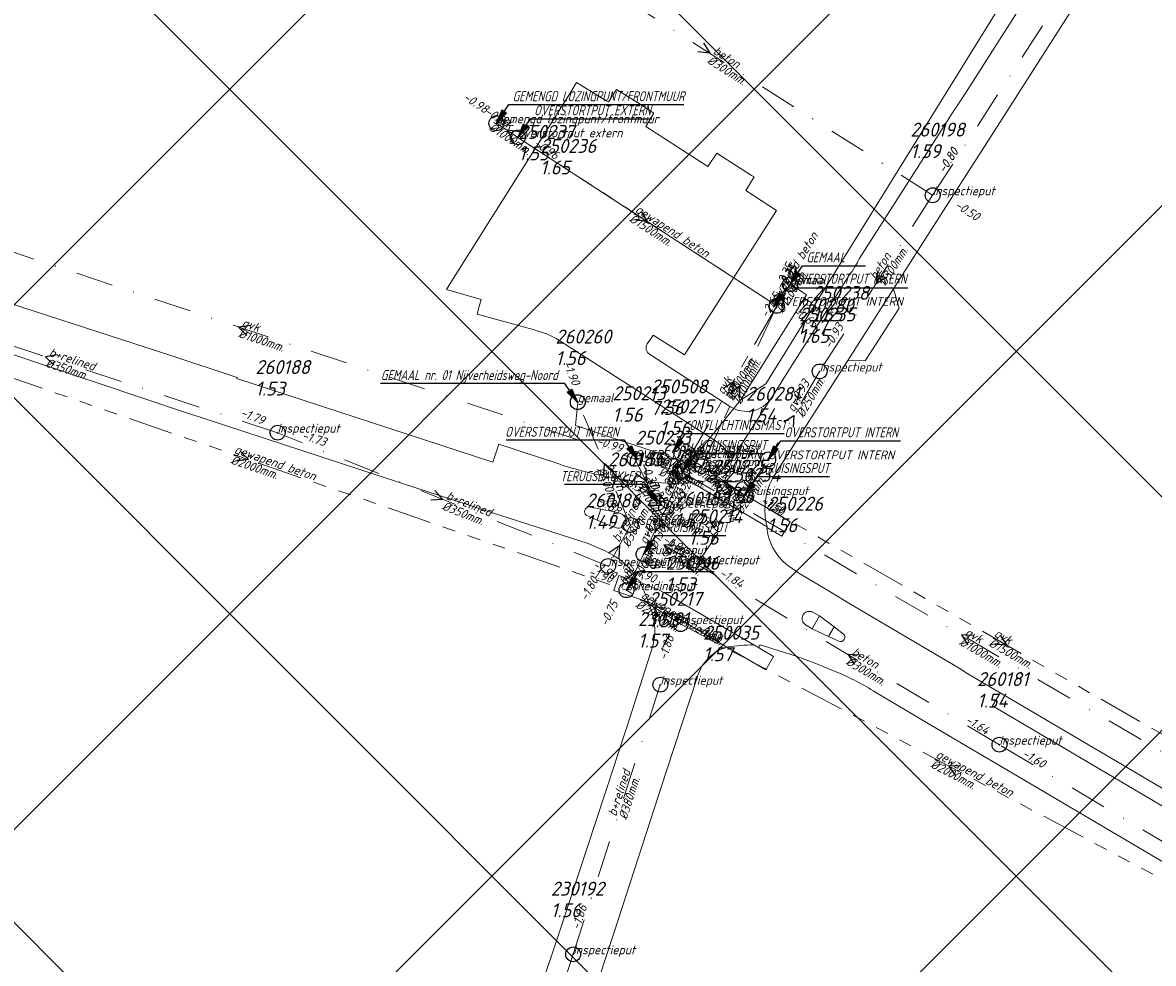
# Model space of a CAD drawing. Extents: x 148869 to 161638, y 453607 to 469810.
# Tile 209 of 256: x 153459 to 153611, y 464301 to 464428. Entities that reach past the tile are written whole.
import ezdxf
from ezdxf.lldxf.tags import DXFTag

# ---------------------------------------------------------------- set-up
doc = ezdxf.new("R2010")
doc.units = 0
doc.header["$PDMODE"] = 32
doc.header["$PDSIZE"] = 2
doc.linetypes.add('RI-GWA', pattern=[18.45, 6, -1.8, 1.75, -1.8, 1.75, -1.8, 1.75, -1.8])
doc.linetypes.add('RI-VWA', pattern=[11, 5, -3, 0, -3])
doc.layers.get('0').update_dxf_attribs({"linetype": 'CONTINUOUS'})
doc.layers.get('DEFPOINTS').update_dxf_attribs({"linetype": 'CONTINUOUS'})
for name, color, linetype in [('2023 hatch', 90, 'CONTINUOUS'), ('B-OI-AANPIJLING', 1, 'CONTINUOUS'), ('B-OI-GEMAAL', 30, 'CONTINUOUS')]:
    doc.layers.add(name, color=color, linetype=linetype)
for name, color, linetype, lineweight in [('B-OI-RI-BIJZONDERDERHEDEN-T18', 134, 'CONTINUOUS', 18), ('B-OI-RI-DRUKLEIDING-G-niet meenemen', 190, 'RI-PERS', 18), ('B-OI-RI-GWA-MATERIAAL-T18', 10, 'CONTINUOUS', 18), ('B-OI-RI-GWA-PUTDEKSELHOOGTE-T25', 10, 'CONTINUOUS', 25), ('B-OI-RI-GWA_BOB-T18', 10, 'CONTINUOUS', 18), ('B-OI-RI-GWA_DIAMETER-T18', 10, 'CONTINUOUS', 18), ('B-OI-RI-GWA_PUTNUMMER-T18', 10, 'CONTINUOUS', 18), ('B-OI-RI-GWA_RIOOLPUT-S', 10, 'CONTINUOUS', 25), ('B-OI-RI-GWA_TRANSPORTLEIDING-G', 10, 'RI-GWA', 18), ('B-OI-RI-PERSLEIDING-G-niet meenemen', 190, 'RI-PERS', 18), ('B-OI-RI-STRENGTYPE-T18', 31, 'CONTINUOUS', 18), ('B-OI-RI-STROOMRICHTING-S', 252, 'CONTINUOUS', 25), ('B-OI-RI-VWA-BOB-T18', 34, 'CONTINUOUS', 18), ('B-OI-RI-VWA-DIAMETER-T18', 34, 'CONTINUOUS', 18), ('B-OI-RI-VWA-MATERIAAL-T18', 34, 'CONTINUOUS', 18), ('B-OI-RI-VWA_ONTLUCHTINGSLEIDING-G', 34, 'RI-VWA', 18), ('B-OI-RI-VWA_PUTDEKSELHOOGTE-T25', 34, 'CONTINUOUS', 25), ('B-OI-RI-VWA_PUTNUMMER-T25', 34, 'CONTINUOUS', 25), ('B-OI-RI-VWA_RIOOLPUT-S', 34, 'CONTINUOUS', 25), ('B-OI-RI-VWA_TRANSPORTLEIDING-G', 34, 'RI-VWA', 18), ('B-RO-VH-VERHARDING_ASFALT-GV', 251, 'CONTINUOUS', 18), ('B-RO-VH-VERHARDING_STRAATBAKSTEEN-GV', 251, 'CONTINUOUS', 18)]:
    doc.layers.add(name, color=color, linetype=linetype, lineweight=lineweight)
doc.styles.add('NLCS-ISO-M500-T18_CURSIEF', font='NLCS-ISO.ttf', dxfattribs={"oblique": 15, "height": 0.9})
doc.styles.add('NLCS-ISO-M750-T25_CURSIEF', font='NLCS-ISO.ttf', dxfattribs={"oblique": 15, "height": 1.875})
tags = doc.linetypes.add('RI-PERS', pattern='A,7,-2,["P",Standard,S=1.8,R=0,X=-0.5,Y=-0.9],-2,7,-2,[102,NLCS.SHX,S=1,R=180,X=0,Y=0],-2', length=22).pattern_tags.tags
tags[6] = DXFTag(74, 10)

# ---------------------------------------------------------------- blocks, each defined once
blk = doc.blocks.new('ACMAP_ANN_TEMPLATE_strengtype')
at = {"color": 0, "linetype": 'ByBlock', "style": 'NLCS-ISO-M500-T18_CURSIEF', "oblique": 15}
blk.add_attdef('type', (-0.78, 3.09), '', height=1.2, dxfattribs=at)
blk = doc.blocks.new('ACMAP_ANN_TEMPLATE_vwa-diam')
at = {"color": 0, "linetype": 'ByBlock', "style": 'NLCS-ISO-M500-T18_CURSIEF', "oblique": 15}
blk.add_attdef('vwa-diam', (0.3, -1.3), '', height=1.2, dxfattribs=at)
blk = doc.blocks.new('ACMAP_ANN_TEMPLATE_vwa-materiaal')
at = {"color": 0, "linetype": 'ByBlock', "style": 'NLCS-ISO-M500-T18_CURSIEF', "oblique": 15}
blk.add_attdef('vwa-mat', (0.3, 0.2), '', height=1.2, dxfattribs=at)
blk = doc.blocks.new('ACMAP_ANN_TEMPLATE_vwa-nap-l')
at = {"color": 0, "linetype": 'ByBlock', "style": 'NLCS-ISO-M500-T18_CURSIEF', "oblique": 15}
blk.add_attdef('vwa-nap-l', (3.3, 0.2), '', height=1.2, dxfattribs=at)
blk = doc.blocks.new('ACMAP_ANN_TEMPLATE_vwa-nap-r')
at = {"color": 0, "linetype": 'ByBlock', "style": 'NLCS-ISO-M500-T18_CURSIEF', "oblique": 15}
blk.add_attdef('vwa-nap-r', (-5.6, 0.2), '', height=1.2, dxfattribs=at)
blk = doc.blocks.new('ACMAP_ANN_TEMPLATE_gwa-diam')
at = {"color": 0, "linetype": 'ByBlock', "style": 'NLCS-ISO-M500-T18_CURSIEF', "oblique": 15}
blk.add_attdef('gwa-diam', (-2.2, -1.3), '', height=1.2, dxfattribs=at)
blk = doc.blocks.new('ACMAP_ANN_TEMPLATE_gwa-materiaal')
at = {"color": 0, "linetype": 'ByBlock', "style": 'NLCS-ISO-M500-T18_CURSIEF', "oblique": 15}
blk.add_attdef('gwa-mat', (-2.2, 0.2), '', height=1.2, dxfattribs=at)
blk = doc.blocks.new('ACMAP_ANN_TEMPLATE_gwa-nap-l')
at = {"color": 0, "linetype": 'ByBlock', "style": 'NLCS-ISO-M500-T18_CURSIEF', "oblique": 15}
blk.add_attdef('gwa-nap-l', (2.3, 0.2), '', height=1.2, dxfattribs=at)
blk = doc.blocks.new('ACMAP_ANN_TEMPLATE_gwa-nap-r')
at = {"color": 0, "linetype": 'ByBlock', "style": 'NLCS-ISO-M500-T18_CURSIEF', "oblique": 15}
blk.add_attdef('gwa-nap-r', (-5.6, 0.2), '', height=1.2, dxfattribs=at)
blk = doc.blocks.new('ACMAP_ANN_TEMPLATE_gwa-puth')
at = {"color": 0, "linetype": 'ByBlock', "style": 'NLCS-ISO-M750-T25_CURSIEF', "oblique": 15}
blk.add_attdef('gwa-puth', (3, -5), '', height=1.88, dxfattribs=at)
blk = doc.blocks.new('ACMAP_ANN_TEMPLATE_gwa-putnr')
at = {"color": 0, "linetype": 'ByBlock', "style": 'NLCS-ISO-M750-T25_CURSIEF', "oblique": 15}
blk.add_attdef('gwa-putnr', (3, -2.1), '', height=1.88, dxfattribs=at)
blk = doc.blocks.new('ACMAP_ANN_TEMPLATE_type knoop')
at = {"layer": 'DEFPOINTS', "style": 'NLCS-ISO-M500-T18_CURSIEF', "oblique": 15}
blk.add_attdef('type_knoop', (0, 0), '', height=1.2, dxfattribs=at)
blk = doc.blocks.new('ACMAP_ANN_TEMPLATE_vwa-puth')
at = {"color": 0, "linetype": 'ByBlock', "style": 'NLCS-ISO-M750-T25_CURSIEF', "oblique": 15}
blk.add_attdef('vwa-puth', (-3, 5), '', height=1.88, dxfattribs=at)
blk = doc.blocks.new('ACMAP_ANN_TEMPLATE_vwa-putnr')
at = {"color": 0, "linetype": 'ByBlock', "style": 'NLCS-ISO-M750-T25_CURSIEF', "oblique": 15}
blk.add_attdef('vaw-putnr', (-3, 7.9), '', height=1.88, dxfattribs=at)

msp = doc.modelspace()

# ---------------------------------------------------------------- hatches: boundary and pattern name
at = {"layer": '2023 hatch'}
h = msp.add_hatch(dxfattribs=at)
h.set_pattern_fill('L45L135', color=256, scale=49.98)
h.set_pattern_definition([(45, (0, 0), (-35.341197, 35.341197), []), (135, (0, 0), (-35.341197, -35.341197), [])])
h.paths.add_polyline_path([(155033.65, 463387.49), (154736.21, 463174.82), (154703.82, 463157.03), (154669.13, 463116.73), (154497.36, 463128.81), (154485.96, 463103.35), (154403, 462810.28), (154029.41, 462913.19), (153921.91, 462926.36), (153533.06, 462959.92), (153521.58, 463046.87), (153065.73, 463131.59), (152840.09, 463157.69), (152602.55, 463321.62), (152457.44, 463373.38), (152283.77, 463566.95), (152230.15, 463641.33), (152156.25, 463699.58), (152012.16, 463887.19), (152009.38, 463939.89), (151991.35, 464191.03), (152103.19, 464343.83), (152153.39, 464455.21), (152151.03, 464561.94), (152249.45, 464811.76), (152130.92, 465032.5), (152332.42, 465169.93), (152738.18, 465252.75), (152947.54, 465152.17), (153150.32, 465023.39), (153302.02, 464886.05), (153728.6, 464650.43), (153874.6, 464567.83), (153954.88, 464501.43), (153988.94, 464472.57), (154027.82, 464422.75), (154193.47, 464138.07), (154280.01, 463968.67), (154339.28, 463993.19), (154494.94, 463873.13), (154622.49, 463821.49), (154755.92, 463721.99), (154868.72, 463597.28)])

# ---------------------------------------------------------------- linework, layer by layer
at = {"layer": 'B-OI-AANPIJLING', "color": 251, "flags": 128}
for points in [[(153522.8, 464414.1), (153524.16, 464415.44), (153523.53, 464415.87), (153522.8, 464414.1), (153523.63, 464415.8), (153523.74, 464415.73), (153522.8, 464414.1), (153523.95, 464415.59), (153524.06, 464415.51), (153522.8, 464414.1), (153524.48, 464416.61), (153548.07, 464416.61)], [(153525.7, 464412.2), (153527.06, 464413.54), (153526.43, 464413.97), (153525.7, 464412.2), (153526.53, 464413.9), (153526.64, 464413.83), (153525.7, 464412.2), (153526.85, 464413.69), (153526.96, 464413.61), (153525.7, 464412.2), (153527.38, 464414.71), (153543.77, 464414.71)], [(153562.4, 464392.4), (153563.76, 464393.74), (153563.13, 464394.17), (153562.4, 464392.4), (153563.23, 464394.1), (153563.34, 464394.03), (153562.4, 464392.4), (153563.55, 464393.89), (153563.66, 464393.81), (153562.4, 464392.4), (153564.08, 464394.91), (153572.55, 464394.91)], [(153560.21, 464389.43), (153561.57, 464390.77), (153560.94, 464391.2), (153560.21, 464389.43), (153561.04, 464391.13), (153561.15, 464391.06), (153560.21, 464389.43), (153561.36, 464390.92), (153561.46, 464390.84), (153560.21, 464389.43), (153561.89, 464391.94), (153578.28, 464391.94)], [(153533.72, 464376.52), (153532.36, 464377.86), (153532.99, 464378.29), (153533.72, 464376.52), (153532.89, 464378.22), (153532.78, 464378.15), (153533.72, 464376.52), (153532.57, 464378.01), (153532.46, 464377.93), (153533.72, 464376.52), (153532.04, 464379.03), (153507.16, 464379.03)], [(153541.73, 464368.88), (153540.37, 464370.22), (153541.01, 464370.65), (153541.73, 464368.88), (153540.9, 464370.58), (153540.79, 464370.51), (153541.73, 464368.88), (153540.58, 464370.37), (153540.48, 464370.29), (153541.73, 464368.88), (153540.05, 464371.39), (153524.13, 464371.39)], [(153546.6, 464369.8), (153547.96, 464371.14), (153547.33, 464371.57), (153546.6, 464369.8), (153547.43, 464371.5), (153547.54, 464371.43), (153546.6, 464369.8), (153547.75, 464371.29), (153547.86, 464371.21), (153546.6, 464369.8), (153548.28, 464372.31), (153561.6, 464372.31)], [(153559.44, 464368.81), (153560.8, 464370.15), (153560.17, 464370.58), (153559.44, 464368.81), (153560.27, 464370.51), (153560.38, 464370.44), (153559.44, 464368.81), (153560.59, 464370.3), (153560.7, 464370.22), (153559.44, 464368.81), (153561.12, 464371.32), (153577.25, 464371.32)], [(153547.85, 464367.11), (153549.21, 464368.45), (153548.58, 464368.88), (153547.85, 464367.11), (153548.68, 464368.81), (153548.79, 464368.74), (153547.85, 464367.11), (153549, 464368.6), (153549.11, 464368.52), (153547.85, 464367.11), (153549.53, 464369.62), (153559.02, 464369.62)], [(153544.5, 464362.9), (153543.14, 464364.24), (153543.77, 464364.67), (153544.5, 464362.9), (153543.67, 464364.6), (153543.56, 464364.53), (153544.5, 464362.9), (153543.35, 464364.39), (153543.24, 464364.31), (153544.5, 464362.9), (153542.82, 464365.41), (153531.98, 464365.41)], [(153556.3, 464364), (153557.66, 464365.34), (153557.03, 464365.77), (153556.3, 464364), (153557.13, 464365.7), (153557.24, 464365.63), (153556.3, 464364), (153557.45, 464365.49), (153557.56, 464365.41), (153556.3, 464364), (153557.98, 464366.51), (153567.68, 464366.51)], [(153542.64, 464356.03), (153544, 464357.37), (153543.37, 464357.8), (153542.64, 464356.03), (153543.47, 464357.73), (153543.58, 464357.66), (153542.64, 464356.03), (153543.79, 464357.52), (153543.9, 464357.44), (153542.64, 464356.03), (153544.32, 464358.54), (153553.72, 464358.54)], [(153540.33, 464351.18), (153541.69, 464352.52), (153541.06, 464352.95), (153540.33, 464351.18), (153541.16, 464352.88), (153541.27, 464352.81), (153540.33, 464351.18), (153541.48, 464352.67), (153541.59, 464352.59), (153540.33, 464351.18), (153542.01, 464353.69), (153552.17, 464353.69)]]:
    msp.add_lwpolyline(points, dxfattribs=at)
at = {"layer": 'B-OI-GEMAAL'}
msp.add_point((153533.77, 464376.52), dxfattribs=at)
at = {"layer": 'B-OI-RI-DRUKLEIDING-G-niet meenemen'}
msp.add_line((153560.6, 464389.5), (153525.7, 464412.2), dxfattribs=at)
at = {"layer": 'B-OI-RI-GWA_RIOOLPUT-S', "color": 251}
for p in [(153522.8, 464414.1), (153525.7, 464412.2), (153562.4, 464392.4), (153560.6, 464389.5), (153548.8, 464369), (153550.5, 464367.9), (153556.3, 464364), (153545.7, 464362.3), (153542.64, 464356.03), (153540.33, 464351.18), (153547.66, 464346.62)]:
    msp.add_point(p, dxfattribs=at)
at = {"layer": 'B-OI-RI-GWA_TRANSPORTLEIDING-G', "color": 251}
for p, q in [((153525.7, 464412.2), (153522.8, 464414.1)), ((153560.6, 464389.5), (153525.7, 464412.2)), ((153560.6, 464389.5), (153562.4, 464392.4)), ((153560.6, 464389.5), (153548.8, 464369)), ((153560.6, 464389.5), (153550.5, 464367.9)), ((153438.47, 464386.37), (153540.33, 464351.18)), ((153545.7, 464362.3), (153548.8, 464369)), ((153548.8, 464369), (153550.5, 464367.9)), ((153556.3, 464364), (153550.5, 464367.9)), ((153556.3, 464364), (153626.91, 464323.54)), ((153545.7, 464362.3), (153542.64, 464356.03)), ((153542.64, 464356.03), (153540.33, 464351.18)), ((153547.66, 464346.62), (153540.33, 464351.18)), ((153547.66, 464346.62), (153619.89, 464308.38))]:
    msp.add_line(p, q, dxfattribs=at)
at = {"layer": 'B-OI-RI-PERSLEIDING-G-niet meenemen'}
for p, q in [((153559.1, 464379.01), (153620.6, 464478.2)), ((153564.6, 464391), (153555.7, 464376.8)), ((153562.4, 464392.4), (153564.6, 464391)), ((153555.7, 464376.8), (153559.1, 464379.01)), ((153533.48, 464373.38), (153533.77, 464376.52)), ((153555.7, 464376.8), (153547.85, 464367.11)), ((153547.53, 464368.72), (153533.48, 464373.38)), ((153547.85, 464367.11), (153547.53, 464368.72))]:
    msp.add_line(p, q, dxfattribs=at)
at = {"layer": 'B-OI-RI-STROOMRICHTING-S', "color": 251}
for points in [[(153550.71, 464424.93), (153551.55, 464423.55), (153549.95, 464423.72)], [(153525.98, 464412.95), (153524.24, 464413.15), (153525.12, 464411.64)], [(153542.33, 464402.24), (153543.14, 464400.85), (153541.55, 464401.03)], [(153574.15, 464394.13), (153573.98, 464392.53), (153575.36, 464393.35)], [(153560.01, 464390.04), (153561.49, 464390.95), (153561.33, 464389.21)], [(153489.64, 464386.86), (153488.05, 464386.64), (153489.18, 464385.5)], [(153463.64, 464382.88), (153462.05, 464382.65), (153463.2, 464381.51)], [(153553.36, 464378.36), (153554.7, 464379.25), (153554.61, 464377.64)], [(153554.29, 464377.7), (153555.55, 464378.7), (153555.58, 464377.09)], [(153561.55, 464373.86), (153562.89, 464374.73), (153562.8, 464373.13)], [(153488.27, 464369.93), (153489.39, 464368.78), (153487.8, 464368.56)], [(153538.55, 464367.21), (153537.33, 464368.24), (153537.23, 464366.64)], [(153542.95, 464367.63), (153542.98, 464365.89), (153541.57, 464366.93)], [(153547.2, 464367.39), (153547.24, 464365.65), (153548.61, 464366.74)], [(153555.12, 464365.73), (153553.39, 464365.95), (153554.26, 464364.43)], [(153514.52, 464364.63), (153515.58, 464363.42), (153513.98, 464363.3)], [(153544.05, 464364), (153545.1, 464362.6), (153543.36, 464362.6)], [(153554.85, 464363.34), (153554.62, 464361.74), (153556.04, 464362.53)], [(153544.14, 464360.91), (153544.17, 464359.17), (153545.55, 464360.22)], [(153537.93, 464356.21), (153539.38, 464357.2), (153539.3, 464355.46)], [(153546.95, 464357.21), (153545.36, 464357.32), (153546.23, 464355.97)], [(153540.11, 464352.53), (153541.48, 464353.6), (153541.52, 464351.86)], [(153545.73, 464348.74), (153543.98, 464348.9), (153544.9, 464347.41)], [(153587.08, 464345.07), (153585.48, 464345.17), (153586.36, 464343.83)], [(153590.7, 464345.11), (153591.6, 464343.77), (153589.99, 464343.86)], [(153571.82, 464342.41), (153570.2, 464342.53), (153571.08, 464341.17)], [(153585.38, 464327.46), (153583.77, 464327.5), (153584.7, 464326.19)]]:
    msp.add_lwpolyline(points, dxfattribs=at)
at = {"layer": 'B-OI-RI-VWA_ONTLUCHTINGSLEIDING-G', "color": 251}
msp.add_line((153547.85, 464367.11), (153546.6, 464369.8), dxfattribs=at)
at = {"layer": 'B-OI-RI-VWA_RIOOLPUT-S'}
for p in [(153581.6, 464404.4), (153566.37, 464380.66), (153533.77, 464376.52), (153493.31, 464372.41), (153541.45, 464368.88), (153546.6, 464369.8), (153559.44, 464368.81), (153547.85, 464367.11), (153544.5, 464362.9), (153540.89, 464359.97), (153537.86, 464354.44), (153549.82, 464354.68), (153544.9, 464338.45), (153590.61, 464330.37), (153533.15, 464302.13)]:
    msp.add_point(p, dxfattribs=at)
at = {"layer": 'B-OI-RI-VWA_TRANSPORTLEIDING-G', "color": 251}
for p, q in [((153581.6, 464404.4), (153617.8, 464460.2)), ((153581.6, 464404.4), (153521.5, 464442.7)), ((153434.65, 464404.39), (153541.45, 464368.88)), ((153581.6, 464404.4), (153566.37, 464380.66)), ((153493.31, 464372.41), (153430.8, 464392.88)), ((153566.37, 464380.66), (153559.44, 464368.81)), ((153540.89, 464359.97), (153533.77, 464376.52)), ((153537.86, 464354.44), (153493.31, 464372.41)), ((153541.45, 464368.88), (153547.85, 464367.11)), ((153541.45, 464368.88), (153544.5, 464362.9)), ((153549.82, 464354.68), (153559.44, 464368.81)), ((153547.85, 464367.11), (153623.1, 464323.24)), ((153545.7, 464362.3), (153544.5, 464362.9)), ((153540.89, 464359.97), (153537.86, 464354.44)), ((153549.82, 464354.68), (153540.89, 464359.97)), ((153590.61, 464330.37), (153549.82, 464354.68)), ((153544.9, 464338.45), (153533.15, 464302.13)), ((153633.34, 464305.02), (153590.61, 464330.37)), ((153533.15, 464302.13), (153517.15, 464253.42))]:
    msp.add_line(p, q, dxfattribs=at)
at = {"layer": 'B-RO-VH-VERHARDING_ASFALT-GV', "flags": 128}
for points in [[(153560.07, 464366.31), (153570.18, 464382.13), (153576.32, 464391.78), (153577.28, 464393.28), (153587.19, 464408.8), (153588.59, 464410.99), (153601.94, 464431.9), (153606.27, 464438.68), (153614.22, 464451.16), (153626.46, 464470.35), (153626.47, 464470.37), (153626.83, 464470.95), (153631.82, 464478.78), (153637.85, 464488.24), (153643.32, 464496.79), (153649.63, 464506.65), (153651.49, 464509.56), (153651.83, 464510.07)], [(153594.59, 464431.58), (153586.04, 464418.17), (153584.92, 464416.46)], [(153531.22, 464368.19), (153523.14, 464370.87), (153522.32, 464368.44), (153487.82, 464379.72), (153487.86, 464379.86), (153478.9, 464382.81), (153439.13, 464395.7), (153438.79, 464395.82), (153435.6, 464396.86), (153412.07, 464404.61), (153410.9, 464404.96), (153372.16, 464417.62), (153348.09, 464425.46), (153346.1, 464419.31), (153347.04, 464419), (153363.55, 464413.61), (153363.56, 464413.62), (153365.3, 464413.05), (153390.79, 464404.76), (153406.9, 464399.47), (153408.75, 464398.86), (153415.24, 464396.73), (153422.33, 464394.48), (153423.19, 464394.18)], [(153584.6, 464415.98), (153571.72, 464395.84)], [(153570.35, 464393.62), (153568.62, 464390.85), (153562.44, 464381.18), (153559.92, 464377.17), (153559.85, 464377.07), (153554.75, 464369.17)], [(153449.27, 464385.68), (153456.8, 464383.21), (153481.05, 464375.08), (153481.1, 464375.07), (153512.23, 464364.88), (153512.92, 464364.65), (153522.16, 464361.65), (153535.17, 464357.49), (153536.93, 464356.73)], [(153552.31, 464366.33), (153552.52, 464367.03), (153546.51, 464368.96), (153545.86, 464366.97), (153548.56, 464366.05)], [(153552.52, 464367.03), (153552.31, 464366.33), (153559.01, 464362.4)], [(153553.54, 464367.66), (153552.96, 464367.1)], [(153548.45, 464365.58), (153545.84, 464365.62), (153543.67, 464365.73)], [(153559.24, 464359.65), (153559.3, 464359.74), (153549.27, 464365.62), (153548.63, 464366)], [(153548.63, 464366), (153549.27, 464365.62)], [(153549.27, 464365.62), (153559.3, 464359.74)], [(153559.01, 464362.4), (153552.31, 464366.33)], [(153534.9, 464361.3), (153536.37, 464360.64), (153536.89, 464362.12)], [(153536.89, 464362.12), (153535.28, 464362.41)], [(153535.28, 464362.41), (153536.89, 464362.12)], [(153536.89, 464362.12), (153538.73, 464361.75), (153539.6, 464361.46)], [(153559.24, 464359.65), (153561.27, 464358.46), (153562.42, 464360.38), (153559.01, 464362.4)], [(153538.97, 464359.59), (153538.05, 464359.9), (153536.37, 464360.64), (153534.9, 464361.3)], [(153538.73, 464361.75), (153538.05, 464359.9), (153538.97, 464359.59)], [(153539.6, 464361.46), (153538.73, 464361.75)], [(153559.3, 464359.74), (153559.24, 464359.65)], [(153573.61, 464337.63), (153581.24, 464333.09), (153597.39, 464323.59), (153618.33, 464311.21), (153630.78, 464303.39), (153634.39, 464309.14), (153632.3, 464310.46), (153628.81, 464312.52), (153589.65, 464335.62), (153590.72, 464337.37), (153586.37, 464339.92), (153585.19, 464340.66), (153570.33, 464349.44), (153568.09, 464350.79), (153563.59, 464353.47), (153561.92, 464354.63)], [(153540.93, 464352.61), (153539.3, 464353.15), (153538.64, 464351.14), (153542.83, 464349.76)], [(153557.52, 464343.81), (153545.61, 464350.76)], [(153545.61, 464350.76), (153557.52, 464343.81), (153558.25, 464343.39)], [(153546.81, 464347.7), (153553.88, 464343.51)], [(153553.88, 464343.51), (153546.81, 464347.7)], [(153565.36, 464345.98), (153566.36, 464347.72), (153565.44, 464348.22)], [(153565.44, 464348.22), (153566.36, 464347.72), (153568.32, 464346.24), (153569.6, 464345.28)], [(153564.48, 464346.52), (153565.36, 464345.98)], [(153567.55, 464344.95), (153565.36, 464345.98), (153564.48, 464346.52)], [(153568.32, 464346.24), (153567.55, 464344.95), (153568.96, 464344.3)], [(153569.6, 464345.28), (153568.32, 464346.24)], [(153543.92, 464343.83), (153540.37, 464332.74), (153539.9, 464331.26), (153537.86, 464325.07), (153537.37, 464323.57), (153531.67, 464306.25), (153530.86, 464303.8), (153529.16, 464298.74), (153527.18, 464292.68), (153525.01, 464285.91)], [(153558.25, 464343.39), (153557.52, 464343.81)], [(153558.51, 464343.79), (153563.2, 464342.28), (153565.65, 464341.38), (153568.23, 464340.34)], [(153568.96, 464344.3), (153567.55, 464344.95)], [(153553.88, 464343.51), (153559.1, 464340.44), (153560.15, 464342.24), (153558.25, 464343.39)], [(153525.01, 464285.91), (153522.45, 464278.22), (153519.86, 464270.25), (153518.88, 464267.3), (153513.47, 464250.73), (153513.36, 464250.41), (153510.24, 464240.84), (153508.44, 464235.34), (153505.85, 464227.4), (153504.8, 464224.22), (153511.4, 464221.91), (153520.01, 464248.23), (153520.48, 464249.65), (153529.4, 464276.94), (153538.66, 464305.11), (153545.67, 464326.7), (153550, 464339.83)]]:
    msp.add_lwpolyline(points, dxfattribs=at)
at = {"layer": 'B-RO-VH-VERHARDING_ASFALT-GV'}
for points in [[(153584.92, 464416.46, -0.012357), (153584.6, 464415.98)], [(153571.72, 464395.84, -0.052679), (153570.35, 464393.62)], [(153538.31, 464366.36, -0.032172), (153531.22, 464368.19)], [(153554.75, 464369.17, -0.060009), (153553.54, 464367.66)], [(153552.96, 464367.1, -0.244712), (153552.52, 464367.03)], [(153540.23, 464366.05, -0.013516), (153538.31, 464366.36)], [(153543.67, 464365.73, -0.023558), (153540.23, 464366.05)], [(153548.63, 464366, -0.737717), (153548.45, 464365.58)], [(153548.56, 464366.05, -0.089173), (153548.63, 464366)], [(153552.31, 464366.33, -0.069816), (153549.27, 464365.62)], [(153549.27, 464365.62, 0.069816), (153552.31, 464366.33)], [(153559.01, 464362.4, -0.119685), (153560.07, 464366.31)], [(153535.28, 464362.41, 0.660179), (153534.9, 464361.3)], [(153534.9, 464361.3, -0.660179), (153535.28, 464362.41)], [(153559.3, 464359.74, -0.086444), (153559.01, 464362.4)], [(153559.01, 464362.4, 0.086444), (153559.3, 464359.74)], [(153538.97, 464359.59, 0.988159), (153539.6, 464361.46)], [(153539.6, 464361.46, -0.988159), (153538.97, 464359.59)], [(153561.92, 464354.63, -0.197747), (153559.24, 464359.65)], [(153536.93, 464356.73, -0.123053), (153541.41, 464353.33)], [(153541.41, 464353.33, -0.585744), (153540.93, 464352.61)], [(153542.12, 464352.23, 0.011903), (153540.93, 464352.61)], [(153540.93, 464352.61, -0.011903), (153542.12, 464352.23)], [(153543.26, 464349.58, 0.057219), (153542.12, 464352.23)], [(153545.61, 464350.76, 0.034148), (153542.12, 464352.23)], [(153542.12, 464352.23, -0.057219), (153543.26, 464349.58)], [(153542.12, 464352.23, -0.034148), (153545.61, 464350.76)], [(153542.83, 464349.76, -0.005667), (153543.26, 464349.58)], [(153543.26, 464349.58, 0.005667), (153542.83, 464349.76)], [(153542.83, 464349.76, -0.195033), (153543.36, 464349.24)], [(153543.26, 464349.58, -0.042428), (153546.81, 464347.7)], [(153546.81, 464347.7, 0.042428), (153543.26, 464349.58)], [(153543.36, 464349.24, -0.060878), (153543.99, 464347.36)], [(153565.44, 464348.22, 0.985812), (153564.48, 464346.52)], [(153564.48, 464346.52, -0.985812), (153565.44, 464348.22)], [(153543.99, 464347.36, -0.06099), (153544.14, 464345.38)], [(153544.14, 464345.38, -0.042567), (153543.92, 464343.83)], [(153568.96, 464344.3, 0.794582), (153569.6, 464345.28)], [(153569.6, 464345.28, -0.794582), (153568.96, 464344.3)], [(153553.88, 464343.51, -0.040888), (153557.52, 464343.81)], [(153557.52, 464343.81, 0.040888), (153553.88, 464343.51)], [(153558.25, 464343.39, -0.795844), (153558.51, 464343.79)], [(153550, 464339.83, -0.148123), (153552, 464342.57)], [(153552, 464342.57, -0.104433), (153553.88, 464343.51)], [(153568.23, 464340.34, -0.041812), (153573.61, 464337.63)]]:
    msp.add_lwpolyline(points, format="xyb", dxfattribs=at)
at = {"layer": 'B-RO-VH-VERHARDING_STRAATBAKSTEEN-GV', "flags": 128}
for points in [[(153538.98, 464418.66), (153537.93, 464416.97), (153537.84, 464417.05), (153537.56, 464417.18), (153533.59, 464419.61), (153532.87, 464418.4), (153516.78, 464392.88), (153516.08, 464391.7), (153520.76, 464390.34), (153520.5, 464389.41), (153520.22, 464388.39), (153527.74, 464386.31), (153529.4, 464385.79)], [(153543.14, 464384.38), (153543.6, 464385.06), (153543.95, 464385.56), (153548.18, 464382.91), (153560.56, 464402.36), (153556.43, 464405.06), (153557.54, 464406.86), (153557.18, 464407.07), (153552.5, 464410.09), (153551.3, 464408.26), (153542.94, 464413.65), (153544.03, 464415.48), (153542.19, 464416.65), (153538.98, 464418.66)], [(153530.84, 464385.11), (153542.85, 464377.42), (153552.45, 464371.22)], [(153554.36, 464375.9), (153543.43, 464382.97)], [(153554.75, 464369.17), (153559.85, 464377.07)]]:
    msp.add_lwpolyline(points, dxfattribs=at)
for points in [[(153576.32, 464391.78), (153570.18, 464382.13), (153572.52, 464382.09), (153577.1, 464389.18)], [(153628.81, 464312.52), (153629.85, 464314.3), (153609.94, 464326.04), (153608.72, 464326.77), (153590.72, 464337.37), (153589.65, 464335.62)]]:
    msp.add_lwpolyline(points, close=True, dxfattribs=at)
at = {"layer": 'B-RO-VH-VERHARDING_STRAATBAKSTEEN-GV'}
for points in [[(153529.4, 464385.79, -0.031371), (153530.84, 464385.11)], [(153543.43, 464382.97, -0.394297), (153543.14, 464384.38)], [(153559.85, 464377.07, -0.408813), (153554.36, 464375.9)], [(153552.45, 464371.22, -0.120716), (153554.06, 464369.57)], [(153553.54, 464367.66, 0.060009), (153554.75, 464369.17)], [(153554.16, 464368.78, -0.075561), (153553.54, 464367.66)], [(153554.06, 464369.57, -0.210987), (153554.16, 464368.78)]]:
    msp.add_lwpolyline(points, format="xyb", dxfattribs=at)

# ---------------------------------------------------------------- block references
at = {"layer": 'B-OI-RI-GWA-MATERIAAL-T18', "color": 251}
for p, rotation, values in [((153524.25, 464413.15), 326.7682889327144, {'gwa-mat': 'gvk'}), ((153543.15, 464400.85), 326.958824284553, {'gwa-mat': 'gewapend beton'}), ((153561.5, 464390.95), 58.17255342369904, {'gwa-mat': 'gewapend beton'}), ((153554.7, 464379.25), 60.07484940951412, {'gwa-mat': 'gvk'}), ((153555.55, 464378.7), 64.93955767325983, {'gwa-mat': 'gvk'}), ((153489.4, 464368.78), 340.9412904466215, {'gwa-mat': 'gewapend beton'}), ((153549.65, 464368.45), 327.0947570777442, {'gwa-mat': 'gvk'}), ((153553.4, 464365.95), 326.082569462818, {'gwa-mat': 'gvk'}), ((153547.25, 464365.65), 65.17065341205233, {'gwa-mat': 'gvk'}), ((153544.17, 464359.16), 63.98585280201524, {'gwa-mat': 'gvk'}), ((153541.48, 464353.6), 64.53206944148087, {'gwa-mat': 'gvk'}), ((153543.99, 464348.9), 328.1142173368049, {'gwa-mat': 'gewapend beton'}), ((153591.61, 464343.77), 330.1870040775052, {'gwa-mat': 'gvk'}), ((153583.77, 464327.5), 332.1023645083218, {'gwa-mat': 'gewapend beton'})]:
    msp.add_blockref('ACMAP_ANN_TEMPLATE_gwa-materiaal', p, dxfattribs=dict(at, rotation=rotation)).add_auto_attribs(values)
at = {"layer": 'B-OI-RI-GWA-PUTDEKSELHOOGTE-T25', "color": 251}
for p, values in [((153522.8, 464414.1), {'gwa-puth': '1.55'}), ((153525.7, 464412.2), {'gwa-puth': '1.65'}), ((153562.4, 464392.4), {'gwa-puth': '1.65'}), ((153560.6, 464389.5), {'gwa-puth': '1.65'}), ((153548.8, 464369), {'gwa-puth': '1.56'}), ((153550.5, 464367.9), {'gwa-puth': '1.56'}), ((153556.3, 464364), {'gwa-puth': '1.56'}), ((153545.7, 464362.3), {'gwa-puth': '1.56'}), ((153542.64, 464356.03), {'gwa-puth': '1.53'}), ((153540.33, 464351.18), {'gwa-puth': '1.53'}), ((153547.66, 464346.62), {'gwa-puth': '1.57'})]:
    msp.add_blockref('ACMAP_ANN_TEMPLATE_gwa-puth', p, dxfattribs=at).add_auto_attribs(values)
at = {"layer": 'B-OI-RI-GWA_BOB-T18', "color": 251}
for name, p, rotation, values in [('ACMAP_ANN_TEMPLATE_gwa-nap-r', (153522.8, 464414.1), 326.7682889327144, {'gwa-nap-r': '-0.98'}), ('ACMAP_ANN_TEMPLATE_gwa-nap-r', (153525.7, 464412.2), 326.958824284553, {'gwa-nap-r': '-0.30'}), ('ACMAP_ANN_TEMPLATE_gwa-nap-l', (153525.7, 464412.2), 326.7682889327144, {'gwa-nap-l': '-0.96'}), ('ACMAP_ANN_TEMPLATE_gwa-nap-l', (153560.6, 464389.5), 64.93955767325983, {'gwa-nap-l': '-2.35'}), ('ACMAP_ANN_TEMPLATE_gwa-nap-l', (153560.6, 464389.5), 60.07484940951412, {'gwa-nap-l': '-2.35'}), ('ACMAP_ANN_TEMPLATE_gwa-nap-l', (153560.6, 464389.5), 58.17255342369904, {'gwa-nap-l': '-2.35'}), ('ACMAP_ANN_TEMPLATE_gwa-nap-r', (153562.4, 464392.4), 58.17255342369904, {'gwa-nap-r': '-2.65'}), ('ACMAP_ANN_TEMPLATE_gwa-nap-l', (153560.6, 464389.5), 326.958824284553, {'gwa-nap-l': '-0.65'}), ('ACMAP_ANN_TEMPLATE_gwa-nap-r', (153550.5, 464367.9), 327.0947570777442, {'gwa-nap-r': '-1.55'}), ('ACMAP_ANN_TEMPLATE_gwa-nap-r', (153550.5, 464367.9), 326.082569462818, {'gwa-nap-r': '-1.55'}), ('ACMAP_ANN_TEMPLATE_gwa-nap-l', (153545.7, 464362.3), 65.17065341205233, {'gwa-nap-l': '-0.83'}), ('ACMAP_ANN_TEMPLATE_gwa-nap-l', (153545.7, 464362.3), 63.98585280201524, {'gwa-nap-l': '-0.85'}), ('ACMAP_ANN_TEMPLATE_gwa-nap-l', (153548.8, 464369), 327.0947570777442, {'gwa-nap-l': '-1.55'}), ('ACMAP_ANN_TEMPLATE_gwa-nap-r', (153548.8, 464369), 60.07484940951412, {'gwa-nap-r': '-2.20'}), ('ACMAP_ANN_TEMPLATE_gwa-nap-r', (153548.8, 464369), 65.17065341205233, {'gwa-nap-r': '-0.79'}), ('ACMAP_ANN_TEMPLATE_gwa-nap-r', (153550.5, 464367.9), 64.93955767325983, {'gwa-nap-r': '-2.20'}), ('ACMAP_ANN_TEMPLATE_gwa-nap-l', (153556.3, 464364), 330.1870040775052, {'gwa-nap-l': '-1.50'}), ('ACMAP_ANN_TEMPLATE_gwa-nap-l', (153542.64, 464356.03), 64.53206944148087, {'gwa-nap-l': '-0.87'}), ('ACMAP_ANN_TEMPLATE_gwa-nap-l', (153556.3, 464364), 326.082569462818, {'gwa-nap-l': '-1.50'}), ('ACMAP_ANN_TEMPLATE_gwa-nap-r', (153540.33, 464351.18), 328.1142173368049, {'gwa-nap-r': '-1.90'}), ('ACMAP_ANN_TEMPLATE_gwa-nap-r', (153542.64, 464356.03), 63.98585280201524, {'gwa-nap-r': '-0.87'}), ('ACMAP_ANN_TEMPLATE_gwa-nap-r', (153540.33, 464351.18), 340.9412904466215, {'gwa-nap-r': '-1.90'}), ('ACMAP_ANN_TEMPLATE_gwa-nap-r', (153540.33, 464351.18), 64.53206944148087, {'gwa-nap-r': '-0.75'}), ('ACMAP_ANN_TEMPLATE_gwa-nap-l', (153547.66, 464346.62), 328.1142173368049, {'gwa-nap-l': '-1.89'}), ('ACMAP_ANN_TEMPLATE_gwa-nap-l', (153547.66, 464346.62), 332.1023645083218, {'gwa-nap-l': '-1.89'})]:
    msp.add_blockref(name, p, dxfattribs=dict(at, rotation=rotation)).add_auto_attribs(values)
at = {"layer": 'B-OI-RI-GWA_DIAMETER-T18', "color": 251}
for p, rotation, values in [((153524.25, 464413.15), 326.7682889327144, {'gwa-diam': '%%c1000mm.'}), ((153543.15, 464400.85), 326.958824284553, {'gwa-diam': '%%c1500mm.'}), ((153561.5, 464390.95), 58.17255342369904, {'gwa-diam': '%%c1500mm.'}), ((153554.7, 464379.25), 60.07484940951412, {'gwa-diam': '%%c1000mm.'}), ((153555.55, 464378.7), 64.93955767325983, {'gwa-diam': '%%c1000mm.'}), ((153547.25, 464365.65), 65.17065341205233, {'gwa-diam': '%%c1300mm.'}), ((153489.4, 464368.78), 340.9412904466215, {'gwa-diam': '%%c2000mm.'}), ((153549.65, 464368.45), 327.0947570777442, {'gwa-diam': '%%c1000mm.'}), ((153553.4, 464365.95), 326.082569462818, {'gwa-diam': '%%c1500mm.'}), ((153544.17, 464359.16), 63.98585280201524, {'gwa-diam': '%%c1300mm.'}), ((153541.48, 464353.6), 64.53206944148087, {'gwa-diam': '%%c1300mm.'}), ((153543.99, 464348.9), 328.1142173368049, {'gwa-diam': '%%c2000mm.'}), ((153591.61, 464343.77), 330.1870040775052, {'gwa-diam': '%%c1500mm.'}), ((153583.77, 464327.5), 332.1023645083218, {'gwa-diam': '%%c2000mm.'})]:
    msp.add_blockref('ACMAP_ANN_TEMPLATE_gwa-diam', p, dxfattribs=dict(at, rotation=rotation)).add_auto_attribs(values)
at = {"layer": 'B-OI-RI-GWA_PUTNUMMER-T18', "color": 251}
for p, values in [((153522.8, 464414.1), {'gwa-putnr': '250237'}), ((153525.7, 464412.2), {'gwa-putnr': '250236'}), ((153562.4, 464392.4), {'gwa-putnr': '250238'}), ((153560.6, 464389.5), {'gwa-putnr': '250235'}), ((153548.8, 464369), {'gwa-putnr': '250225'}), ((153550.5, 464367.9), {'gwa-putnr': '250234'}), ((153556.3, 464364), {'gwa-putnr': '250226'}), ((153545.7, 464362.3), {'gwa-putnr': '250214'}), ((153542.64, 464356.03), {'gwa-putnr': '250216'}), ((153540.33, 464351.18), {'gwa-putnr': '250217'}), ((153547.66, 464346.62), {'gwa-putnr': '250035'})]:
    msp.add_blockref('ACMAP_ANN_TEMPLATE_gwa-putnr', p, dxfattribs=at).add_auto_attribs(values)
at = {"layer": 'B-OI-RI-STRENGTYPE-T18', "color": 251, "rotation": 294.9235399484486}
msp.add_blockref('ACMAP_ANN_TEMPLATE_strengtype', (153547.23, 464368.46), dxfattribs=at).add_auto_attribs({'type': 'ontluchtingsbuis'})
at = {"layer": 'B-OI-RI-VWA-BOB-T18', "color": 251}
for name, p, rotation, values in [('ACMAP_ANN_TEMPLATE_vwa-nap-l', (153581.6, 464404.4), 57.31847744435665, {'vwa-nap-l': '-0.80'}), ('ACMAP_ANN_TEMPLATE_vwa-nap-l', (153581.6, 464404.4), 57.02668965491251, {'vwa-nap-l': '-0.80'}), ('ACMAP_ANN_TEMPLATE_vwa-nap-l', (153581.6, 464404.4), 327.4918108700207, {'vwa-nap-l': '-0.50'}), ('ACMAP_ANN_TEMPLATE_vwa-nap-l', (153566.37, 464380.66), 59.68047170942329, {'vwa-nap-l': '-0.93'}), ('ACMAP_ANN_TEMPLATE_vwa-nap-r', (153533.77, 464376.52), 293.2779301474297, {'vwa-nap-r': '-1.90'}), ('ACMAP_ANN_TEMPLATE_vwa-nap-r', (153566.37, 464380.66), 57.31847744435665, {'vwa-nap-r': '-0.93'}), ('ACMAP_ANN_TEMPLATE_vwa-nap-r', (153493.31, 464372.41), 338.0324777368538, {'vwa-nap-r': '-1.79'}), ('ACMAP_ANN_TEMPLATE_vwa-nap-l', (153493.31, 464372.41), 341.8680548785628, {'vwa-nap-l': '-1.73'}), ('ACMAP_ANN_TEMPLATE_vwa-nap-r', (153541.45, 464368.88), 341.6085168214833, {'vwa-nap-r': '-0.99'}), ('ACMAP_ANN_TEMPLATE_vwa-nap-r', (153547.85, 464367.11), 344.5405516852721, {'vwa-nap-r': '-1.04'}), ('ACMAP_ANN_TEMPLATE_vwa-nap-r', (153544.5, 464362.9), 297.0231022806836, {'vwa-nap-r': '-0.37'}), ('ACMAP_ANN_TEMPLATE_vwa-nap-l', (153541.45, 464368.88), 344.5405516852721, {'vwa-nap-l': '-1.04'}), ('ACMAP_ANN_TEMPLATE_vwa-nap-l', (153540.89, 464359.97), 61.28076477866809, {'vwa-nap-l': '-1.90'}), ('ACMAP_ANN_TEMPLATE_vwa-nap-r', (153559.44, 464368.81), 55.75214597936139, {'vwa-nap-r': '-1.81'}), ('ACMAP_ANN_TEMPLATE_vwa-nap-r', (153559.44, 464368.81), 59.68047170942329, {'vwa-nap-r': '-0.81'}), ('ACMAP_ANN_TEMPLATE_vwa-nap-r', (153544.5, 464362.9), 333.4349488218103, {'vwa-nap-r': '-0.37'}), ('ACMAP_ANN_TEMPLATE_vwa-nap-l', (153541.45, 464368.88), 297.0231022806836, {'vwa-nap-l': '-0.34'}), ('ACMAP_ANN_TEMPLATE_vwa-nap-l', (153547.85, 464367.11), 329.7582408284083, {'vwa-nap-l': '-1.04'}), ('ACMAP_ANN_TEMPLATE_vwa-nap-r', (153540.89, 464359.97), 329.358126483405, {'vwa-nap-r': '-1.88'}), ('ACMAP_ANN_TEMPLATE_vwa-nap-l', (153545.7, 464362.3), 333.4349488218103, {'vwa-nap-l': '-0.39'}), ('ACMAP_ANN_TEMPLATE_vwa-nap-l', (153549.82, 464354.68), 55.75214597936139, {'vwa-nap-l': '-1.84'}), ('ACMAP_ANN_TEMPLATE_vwa-nap-r', (153549.82, 464354.68), 329.205928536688, {'vwa-nap-r': '-1.84'}), ('ACMAP_ANN_TEMPLATE_vwa-nap-l', (153540.89, 464359.97), 293.2779301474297, {'vwa-nap-l': '-1.88'}), ('ACMAP_ANN_TEMPLATE_vwa-nap-r', (153537.86, 464354.44), 61.28076477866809, {'vwa-nap-r': '-1.80'}), ('ACMAP_ANN_TEMPLATE_vwa-nap-l', (153537.86, 464354.44), 338.0324777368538, {'vwa-nap-l': '-1.90'}), ('ACMAP_ANN_TEMPLATE_vwa-nap-l', (153549.82, 464354.68), 329.358126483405, {'vwa-nap-l': '-1.84'}), ('ACMAP_ANN_TEMPLATE_vwa-nap-l', (153544.9, 464338.45), 72.07292027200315, {'vwa-nap-l': '-1.86'}), ('ACMAP_ANN_TEMPLATE_vwa-nap-r', (153590.61, 464330.37), 329.3210389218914, {'vwa-nap-r': '-1.64'}), ('ACMAP_ANN_TEMPLATE_vwa-nap-l', (153590.61, 464330.37), 329.205928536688, {'vwa-nap-l': '-1.60'}), ('ACMAP_ANN_TEMPLATE_vwa-nap-l', (153533.15, 464302.13), 71.81595935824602, {'vwa-nap-l': '-1.86'})]:
    msp.add_blockref(name, p, dxfattribs=dict(at, rotation=rotation)).add_auto_attribs(values)
at = {"layer": 'B-OI-RI-VWA-DIAMETER-T18', "color": 251}
for p, rotation, values in [((153551.55, 464423.55), 327.4918108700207, {'vwa-diam': '%%c300mm.'}), ((153573.98, 464392.53), 57.31847744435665, {'vwa-diam': '%%c300mm.'}), ((153488.05, 464386.64), 341.6085168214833, {'vwa-diam': '%%c1000mm.'}), ((153462.05, 464382.65), 341.8680548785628, {'vwa-diam': '%%c350mm.'}), ((153562.9, 464374.73), 59.68047170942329, {'vwa-diam': '%%c250mm.'}), ((153537.33, 464368.24), 293.2779301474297, {'vwa-diam': '%%c400mm.'}), ((153544.65, 464367.99), 344.5405516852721, {'vwa-diam': '%%c1000mm.'}), ((153554.63, 464361.74), 55.75214597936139, {'vwa-diam': '%%c250mm.'}), ((153542.98, 464365.89), 297.0231022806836, {'vwa-diam': '%%c1000mm.'}), ((153515.58, 464363.42), 338.0324777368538, {'vwa-diam': '%%c350mm.'}), ((153539.38, 464357.21), 61.28076477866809, {'vwa-diam': '%%c380mm.'}), ((153545.1, 464362.6), 333.4349488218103, {'vwa-diam': '%%c1000mm.'}), ((153545.36, 464357.33), 329.358126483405, {'vwa-diam': '%%c280mm.'}), ((153585.48, 464345.17), 329.7582408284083, {'vwa-diam': '%%c1000mm.'}), ((153570.21, 464342.53), 329.205928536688, {'vwa-diam': '%%c300mm.'}), ((153539.02, 464320.29), 72.07292027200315, {'vwa-diam': '%%c380mm.'})]:
    msp.add_blockref('ACMAP_ANN_TEMPLATE_vwa-diam', p, dxfattribs=dict(at, rotation=rotation)).add_auto_attribs(values)
at = {"layer": 'B-OI-RI-VWA-MATERIAAL-T18', "color": 251}
for p, rotation, values in [((153551.55, 464423.55), 327.4918108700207, {'vwa-mat': 'beton'}), ((153573.98, 464392.53), 57.31847744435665, {'vwa-mat': 'beton'}), ((153488.05, 464386.64), 341.6085168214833, {'vwa-mat': 'gvk'}), ((153462.05, 464382.65), 341.8680548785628, {'vwa-mat': 'b+relined'}), ((153562.9, 464374.73), 59.68047170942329, {'vwa-mat': 'gvk'}), ((153537.33, 464368.24), 293.2779301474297, {'vwa-mat': 'beton'}), ((153544.65, 464367.99), 344.5405516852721, {'vwa-mat': 'gvk'}), ((153542.98, 464365.89), 297.0231022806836, {'vwa-mat': 'gvk'}), ((153515.58, 464363.42), 338.0324777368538, {'vwa-mat': 'b+relined'}), ((153539.38, 464357.21), 61.28076477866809, {'vwa-mat': 'b+relined'}), ((153554.63, 464361.74), 55.75214597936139, {'vwa-mat': 'gvk'}), ((153545.1, 464362.6), 333.4349488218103, {'vwa-mat': 'gvk'}), ((153545.36, 464357.33), 329.358126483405, {'vwa-mat': 'b+relined'}), ((153585.48, 464345.17), 329.7582408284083, {'vwa-mat': 'gvk'}), ((153570.21, 464342.53), 329.205928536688, {'vwa-mat': 'beton'}), ((153539.02, 464320.29), 72.07292027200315, {'vwa-mat': 'b+relined'})]:
    msp.add_blockref('ACMAP_ANN_TEMPLATE_vwa-materiaal', p, dxfattribs=dict(at, rotation=rotation)).add_auto_attribs(values)
at = {"layer": 'B-OI-RI-VWA_PUTDEKSELHOOGTE-T25', "color": 251}
for p, values in [((153581.6, 464404.4), {'vwa-puth': '1.59'}), ((153566.37, 464380.66), {'vwa-puth': '1.57'}), ((153533.77, 464376.52), {'vwa-puth': '1.56'}), ((153493.31, 464372.41), {'vwa-puth': '1.53'}), ((153541.45, 464368.88), {'vwa-puth': '1.56'}), ((153546.6, 464369.8), {'vwa-puth': '7.56'}), ((153559.44, 464368.81), {'vwa-puth': '1.54'}), ((153547.85, 464367.11), {'vwa-puth': '1.56'}), ((153544.5, 464362.9), {'vwa-puth': '1.56'}), ((153540.89, 464359.97), {'vwa-puth': '1.64'}), ((153537.86, 464354.44), {'vwa-puth': '1.49'}), ((153549.82, 464354.68), {'vwa-puth': '1.57'}), ((153544.9, 464338.45), {'vwa-puth': '1.57'}), ((153590.61, 464330.37), {'vwa-puth': '1.54'}), ((153533.15, 464302.13), {'vwa-puth': '1.56'})]:
    msp.add_blockref('ACMAP_ANN_TEMPLATE_vwa-puth', p, dxfattribs=at).add_auto_attribs(values)
at = {"layer": 'B-OI-RI-VWA_PUTNUMMER-T25', "color": 251}
for p, values in [((153581.6, 464404.4), {'vaw-putnr': '260198'}), ((153566.37, 464380.66), {'vaw-putnr': '260280'}), ((153533.77, 464376.52), {'vaw-putnr': '260260'}), ((153493.31, 464372.41), {'vaw-putnr': '260188'}), ((153546.6, 464369.8), {'vaw-putnr': '250508'}), ((153541.45, 464368.88), {'vaw-putnr': '250213'}), ((153559.44, 464368.81), {'vaw-putnr': '260281'}), ((153547.85, 464367.11), {'vaw-putnr': '250215'}), ((153544.5, 464362.9), {'vaw-putnr': '250233'}), ((153540.89, 464359.97), {'vaw-putnr': '260185'}), ((153537.86, 464354.44), {'vaw-putnr': '260186'}), ((153549.82, 464354.68), {'vaw-putnr': '260182'}), ((153544.9, 464338.45), {'vaw-putnr': '230191'}), ((153590.61, 464330.37), {'vaw-putnr': '260181'}), ((153533.15, 464302.13), {'vaw-putnr': '230192'})]:
    msp.add_blockref('ACMAP_ANN_TEMPLATE_vwa-putnr', p, dxfattribs=at).add_auto_attribs(values)
at = {"layer": 'DEFPOINTS'}
for p, values in [((153522.8, 464414.1), {'type_knoop': 'gemengd lozingpunt/frontmuur'}), ((153525.7, 464412.2), {'type_knoop': 'overstortput extern'}), ((153581.6, 464404.4), {'type_knoop': 'inspectieput'}), ((153562.4, 464392.4), {'type_knoop': 'gemaal'}), ((153560.6, 464389.5), {'type_knoop': 'OVERSTORTPUT INTERN'}), ((153566.37, 464380.66), {'type_knoop': 'inspectieput'}), ((153533.77, 464376.52), {'type_knoop': 'gemaal'}), ((153493.31, 464372.41), {'type_knoop': 'inspectieput'}), ((153541.45, 464368.88), {'type_knoop': 'OVERSTORTPUT INTERN'}), ((153546.6, 464369.8), {'type_knoop': 'ontluchtingsmast'}), ((153548.8, 464369), {'type_knoop': 'inspectieput'}), ((153559.44, 464368.81), {'type_knoop': 'OVERSTORTPUT INTERN'}), ((153547.85, 464367.11), {'type_knoop': 'kruisingsput'}), ((153550.5, 464367.9), {'type_knoop': 'inspectieput'}), ((153556.3, 464364), {'type_knoop': 'kruisingsput'}), ((153544.5, 464362.9), {'type_knoop': 'terugslagklep'}), ((153545.7, 464362.3), {'type_knoop': 'inspectieput'}), ((153540.89, 464359.97), {'type_knoop': 'inspectieput'}), ((153542.64, 464356.03), {'type_knoop': 'kruisingsput'}), ((153549.82, 464354.68), {'type_knoop': 'inspectieput'}), ((153537.86, 464354.44), {'type_knoop': 'inspectieput'}), ((153540.33, 464351.18), {'type_knoop': 'scheidingsput'}), ((153547.66, 464346.62), {'type_knoop': 'inspectieput'}), ((153544.9, 464338.45), {'type_knoop': 'inspectieput'}), ((153590.61, 464330.37), {'type_knoop': 'inspectieput'}), ((153533.15, 464302.13), {'type_knoop': 'inspectieput'})]:
    msp.add_blockref('ACMAP_ANN_TEMPLATE_type knoop', p, dxfattribs=at).add_auto_attribs(values)

# ---------------------------------------------------------------- texts
at = {"layer": 'B-OI-RI-BIJZONDERDERHEDEN-T18', "color": 251, "style": 'NLCS-ISO-M500-T18_CURSIEF', "oblique": 15, "width": 0.8}
for s, p in [('GEMENGD LOZINGPUNT/FRONTMUUR', (153524.99, 464417.07)), ('OVERSTORTPUT EXTERN', (153527.89, 464415.17)), ('GEMAAL', (153564.59, 464395.37)), ('OVERSTORTPUT INTERN', (153562.79, 464392.47)), ('GEMAAL nr. 01 Nijverheidsweg-Noord', (153507.23, 464379.49)), ('OVERSTORTPUT INTERN', (153523.99, 464371.85)), ('ONTLUCHTINGSMAST', (153548.79, 464372.77)), ('OVERSTORTPUT INTERN', (153561.63, 464371.78)), ('KRUISINGSPUT', (153550.04, 464370.08)), ('KRUISINGSPUT', (153558.49, 464366.97)), ('TERUGSLAGKLEP', (153531.4, 464365.87)), ('KRUISINGSPUT', (153544.83, 464359)), ('SCHEIDINGSPUT', (153542.52, 464354.15))]:
    msp.add_text(s, height=1.35, dxfattribs=at).set_placement(p)

doc.saveas('drawing.dxf')
